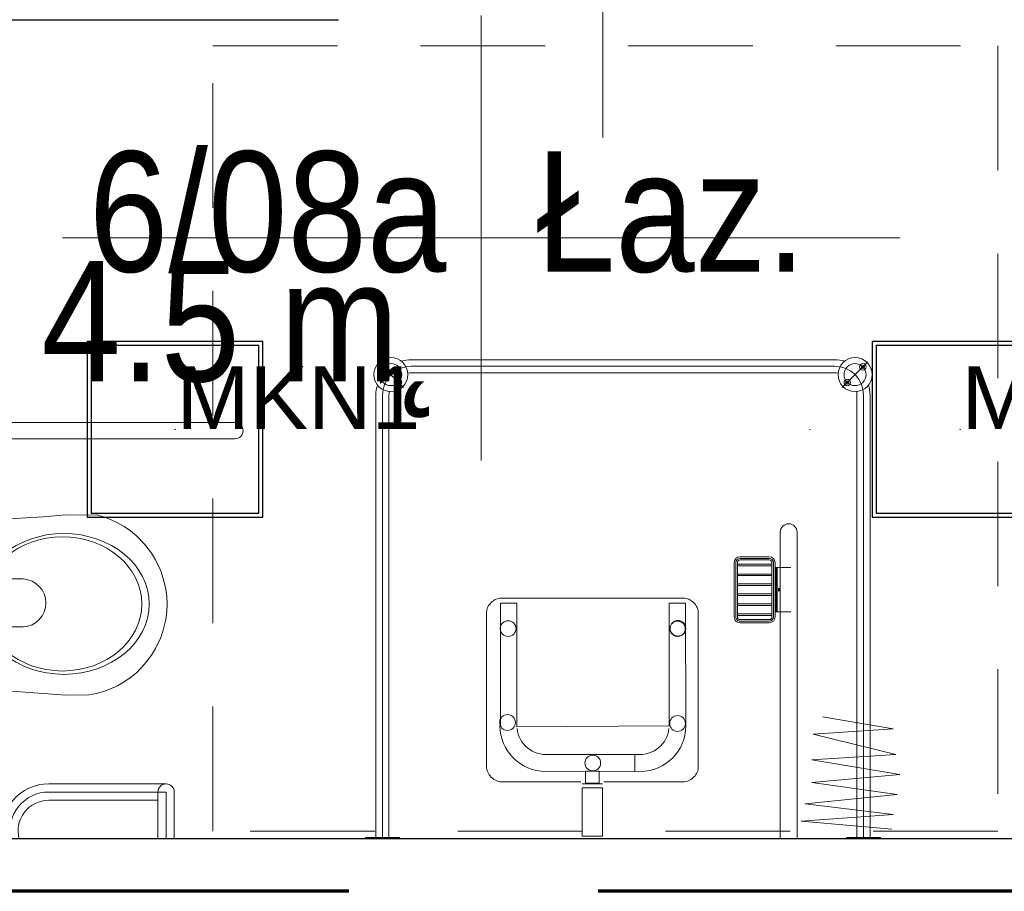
# Model space of a CAD drawing. Header units: centimetres. Extents: x -1631 to 21770, y -8842 to 3590.
# Tile 122 of 142: x 601 to 789, y 1006 to 1172. Entities that reach past the tile are written whole.
import ezdxf

# ---------------------------------------------------------------- set-up
doc = ezdxf.new("R2010")
doc.units = ezdxf.units.CM
doc.linetypes.add('Długa kreska', pattern=[142.875, 95.25, -47.625])
doc.linetypes.add('Ponad', pattern=[39.688, 23.813, -15.875])
for name, color, linetype, lineweight in [('A-ANNO-NOTE', 131, 'Continuous', 9), ('A-AREA-IDEN', 2, 'Continuous', 13), ('A-DETL', 90, 'Continuous', 9), ('A-FLOR-OVHD', 1, 'Ponad', 9), ('A-WALL', 113, 'Continuous', 13), ('P-SANR-FIXT', 6, 'Continuous', 9)]:
    doc.layers.add(name, color=color, linetype=linetype, lineweight=lineweight)
doc.layers.add('E_oprawy', color=12, linetype='Continuous')
doc.styles.add('Arial_11', font='arial.ttf', dxfattribs={"width": 0.85, "height": 23})

# ---------------------------------------------------------------- blocks, each defined once
blk = doc.blocks.new('miska ustępowa dla N_35_5x54 wisząca koło narożna - Type 1-V7-6_piętro IV __13_80 m_ - stan projektowany')
at = {"layer": 'P-SANR-FIXT'}
for p, q in [((-1.4, -3.75), (-4.56, -48.31)), ((29.22, -48.31), (26.4, -3.75)), ((44.09, -84.95), (44.09, -3.75)), ((47.21, -84.95), (47.21, -3.75)), ((3.32, -30.06), (6.14, -30.06)), ((4.69, -28.65), (4.69, -31.45)), ((18.43, -30.06), (21.25, -30.06)), ((19.8, -28.65), (19.8, -31.45)), ((8.17, -39.35), (8.17, -44.47)), ((16.4, -38.08), (9.09, -38.08)), ((17.32, -44.47), (17.32, -39.35)), ((-4.56, -48.31), (-4.88, -52.64)), ((29.58, -52.64), (29.22, -48.31)), ((-24.94, -49.38), (-24.94, -70.25)), ((-23.38, -49.38), (-23.38, -71.81)), ((-21.82, -49.38), (-21.82, -71.81)), ((-4.88, -52.64), (-4.82, -57.07)), ((29.53, -57.07), (29.58, -52.64)), ((-4.82, -57.07), (-4.57, -58.43)), ((29.57, -58.43), (29.53, -57.07)), ((-4.57, -58.43), (-4.19, -59.84)), ((-4.19, -59.84), (-3.69, -61.21)), ((28.69, -61.21), (29.19, -59.84)), ((29.19, -59.84), (29.57, -58.43)), ((-3.69, -61.21), (-3.07, -62.53)), ((28.07, -62.53), (28.69, -61.21)), ((-3.07, -62.53), (-2.34, -63.8)), ((-2.34, -63.8), (-1.51, -65.01)), ((26.51, -65.01), (27.34, -63.8)), ((27.34, -63.8), (28.07, -62.53)), ((-1.51, -65.01), (-0.58, -66.14)), ((25.58, -66.14), (26.51, -65.01)), ((-0.58, -66.14), (1.02, -67.71)), ((1.02, -67.71), (2.75, -69.02)), ((22.25, -69.02), (23.98, -67.71)), ((23.98, -67.71), (25.58, -66.14)), ((2.75, -69.02), (4.01, -69.78)), ((20.99, -69.78), (22.25, -69.02)), ((-32.35, -70.25), (-23.38, -70.25)), ((4.01, -69.78), (6.13, -70.8)), ((6.13, -70.8), (7.56, -71.26)), ((7.56, -71.26), (9.56, -71.73)), ((15.44, -71.73), (17.44, -71.26)), ((17.44, -71.26), (18.87, -70.8)), ((18.87, -70.8), (20.99, -69.78)), ((-23.38, -71.81), (-32.35, -71.81)), ((-23.38, -73.37), (-32.35, -73.37)), ((9.56, -71.73), (11.02, -71.92)), ((11.02, -71.92), (12.5, -72)), ((12.5, -72), (13.98, -71.92)), ((13.98, -71.92), (15.44, -71.73))]:
    blk.add_line(p, q, dxfattribs=at)
for centre in [(4.69, -30.06), (19.8, -30.06)]:
    blk.add_circle(centre, 0.825, dxfattribs=at)
for centre, radius, start, end in [((9.34, -39.23), 1.17, 102.2339, 185.8899), ((16.15, -39.23), 1.17, 354.1101, 77.7661), ((-30.79, -49.38), 8.97, 0, 99.9996), ((-30.79, -49.38), 7.41, 0, 102.1327), ((-30.79, -49.38), 5.85, 0, 105.4382), ((12.74, -44.25), 4.58, 182.8022, 357.1978), ((-23.38, -71.81), 1.56, 0, 90), ((-23.38, -71.81), 1.56, 270, 0), ((45.65, -84.95), 1.56, 180, 360)]:
    blk.add_arc(centre, radius, start, end, dxfattribs=at)
for centre, major_axis, ratio in [((12.55, -52.26), (0, 16.33), 0.823529), ((12.55, -52.01), (0, 15.16), 0.845174)]:
    blk.add_ellipse(centre, major_axis=major_axis, ratio=ratio, dxfattribs=at)
blk = doc.blocks.new('brodzik natryskowy dla N - Type 1-2359079-6_piętro IV __13_80 m_ - stan projektowany')
at = {"layer": 'P-SANR-FIXT'}
for p, q in [((-42.55, -7.8), (-42.55, -7.5)), ((-39.3, -7.5), (-39.3, -92.3)), ((-36.05, -7.5), (-36.05, -7.8)), ((49.36, -7.8), (49.36, -7.5)), ((52.61, -7.5), (52.61, -92.5)), ((55.86, -7.5), (55.86, -7.8)), ((-44.73, -9.36), (-27.37, -10.89)), ((-36.05, -7.8), (-42.55, -7.8)), ((-40.55, -7.8), (-40.55, -92.3)), ((-38.05, -7.8), (-38.05, -92.3)), ((-26.61, -7.7), (-26.61, -66.1)), ((-23.41, -66.1), (-23.41, -7.7)), ((14.45, -8.02), (10.54, -8.02)), ((10.54, -8.02), (10.54, -17.29)), ((14.45, -8.02), (14.45, -17.29)), ((55.86, -7.8), (49.36, -7.8)), ((51.36, -7.8), (51.36, -92.3)), ((53.86, -7.8), (53.86, -92.3)), ((-27.37, -10.89), (-44.99, -12.17)), ((-44.99, -12.17), (-28.14, -14.21)), ((-28.14, -14.21), (-45.75, -16)), ((-45.75, -16), (-29.41, -18.3)), ((-29.41, -18.3), (-46.26, -19.83)), ((-6.17, -18.77), (-6.41, -18.93)), ((-5.92, -18.64), (-6.17, -18.77)), ((-5.66, -18.53), (-5.92, -18.64)), ((-5.39, -18.45), (-5.66, -18.53)), ((-5.12, -18.4), (-5.39, -18.45)), ((-4.84, -18.38), (-5.12, -18.4)), ((10.32, -18.38), (-4.84, -18.38)), ((10.54, -17.29), (14.45, -17.29)), ((14.44, -18.04), (10.55, -18.01)), ((13.8, -18.17), (11.19, -18.17)), ((11.19, -18.17), (11.19, -20.44)), ((13.8, -20.44), (13.8, -18.17)), ((30.14, -18.38), (14.73, -18.38)), ((30.36, -18.45), (30.1, -18.4)), ((30.62, -18.53), (30.14, -18.38)), ((30.87, -18.64), (30.62, -18.53)), ((31.12, -18.78), (30.87, -18.64)), ((31.36, -18.94), (31.12, -18.78)), ((-46.26, -19.83), (-29.41, -22.64)), ((-7.62, -20.51), (-7.7, -20.78)), ((-7.51, -20.25), (-7.62, -20.51)), ((-7.38, -20), (-7.51, -20.25)), ((-7.23, -19.75), (-7.38, -20)), ((-7.05, -19.52), (-7.23, -19.75)), ((-6.85, -19.31), (-7.05, -19.52)), ((-6.64, -19.11), (-6.85, -19.31)), ((-6.41, -18.93), (-6.64, -19.11)), ((0.75, -20.79), (1.58, -20.57)), ((1.58, -20.57), (2.44, -20.44)), ((2.44, -20.44), (4.41, -20.39)), ((22.33, -20.44), (3.78, -20.39)), ((4.41, -20.39), (4.41, -23.62)), ((11.19, -20.44), (13.8, -20.44)), ((23.2, -20.57), (22.33, -20.44)), ((24.03, -20.79), (23.2, -20.57)), ((31.59, -19.12), (31.36, -18.94)), ((31.81, -19.32), (31.59, -19.12)), ((32.01, -19.54), (31.81, -19.32)), ((32.19, -19.77), (32.01, -19.54)), ((32.35, -20.02), (32.19, -19.77)), ((32.49, -20.27), (32.35, -20.02)), ((32.6, -20.54), (32.49, -20.27)), ((32.68, -20.81), (32.6, -20.54)), ((-7.7, -20.78), (-7.74, -21.05)), ((-7.74, -21.05), (-7.74, -50.59)), ((-2.82, -22.95), (-2.2, -22.39)), ((-2.2, -22.39), (-1.53, -21.88)), ((-1.53, -21.88), (-0.81, -21.45)), ((-0.81, -21.45), (-0.05, -21.08)), ((-0.05, -21.08), (0.75, -20.79)), ((24.83, -21.08), (24.03, -20.79)), ((25.59, -21.45), (24.83, -21.08)), ((26.31, -21.88), (25.59, -21.45)), ((26.98, -22.39), (26.31, -21.88)), ((27.59, -22.95), (26.98, -22.39)), ((32.74, -21.08), (32.68, -20.81)), ((32.74, -21.36), (32.74, -21.08)), ((32.74, -50.88), (32.74, -21.36)), ((-29.41, -22.64), (-45.5, -23.66)), ((-45.5, -23.66), (-29.67, -27.5)), ((-4.32, -24.95), (-3.88, -24.24)), ((-3.88, -24.24), (-3.38, -23.57)), ((-3.38, -23.57), (-2.82, -22.95)), ((0.76, -24.29), (0.31, -24.56)), ((1.25, -24.05), (0.76, -24.29)), ((1.76, -23.86), (1.25, -24.05)), ((2.29, -23.73), (1.76, -23.86)), ((2.84, -23.64), (2.29, -23.73)), ((3.4, -23.61), (2.84, -23.64)), ((4.41, -23.62), (3.4, -23.61)), ((3.78, -23.62), (21.37, -23.62)), ((21.37, -23.62), (21.94, -23.64)), ((21.94, -23.64), (22.49, -23.73)), ((22.49, -23.73), (23.02, -23.86)), ((23.02, -23.86), (23.53, -24.05)), ((23.53, -24.05), (24.01, -24.29)), ((24.01, -24.29), (24.47, -24.56)), ((28.16, -23.57), (27.59, -22.95)), ((28.66, -24.24), (28.16, -23.57)), ((29.09, -24.95), (28.66, -24.24)), ((-4.98, -26.51), (-4.68, -25.72)), ((-4.68, -25.72), (-4.32, -24.95)), ((-1.19, -26.06), (-1.47, -26.52)), ((-0.87, -25.64), (-1.19, -26.06)), ((-0.51, -25.24), (-0.87, -25.64)), ((-0.12, -24.88), (-0.51, -25.24)), ((0.31, -24.56), (-0.12, -24.88)), ((24.47, -24.56), (24.89, -24.88)), ((24.89, -24.88), (25.29, -25.24)), ((25.29, -25.24), (25.65, -25.64)), ((25.65, -25.64), (25.96, -26.06)), ((25.96, -26.06), (26.24, -26.52)), ((29.46, -25.72), (29.09, -24.95)), ((29.75, -26.51), (29.46, -25.72)), ((-29.67, -27.5), (-44.99, -28.52)), ((-5.37, -29.1), (-5.32, -28.21)), ((-5.32, -28.21), (-5.19, -27.35)), ((-5.19, -27.35), (-4.98, -26.51)), ((-2.03, -28.05), (-2.11, -28.6)), ((-1.89, -27.51), (-2.03, -28.05)), ((-1.71, -27.01), (-1.89, -27.51)), ((-1.47, -26.52), (-1.71, -27.01)), ((26.24, -26.52), (26.48, -27.01)), ((26.48, -27.01), (26.66, -27.51)), ((26.66, -27.51), (26.8, -28.05)), ((26.8, -28.05), (26.88, -28.6)), ((29.97, -27.35), (29.75, -26.51)), ((30.1, -28.21), (29.97, -27.35)), ((30.15, -29.1), (30.1, -28.21)), ((-44.99, -28.52), (-31.46, -30.82)), ((-5.29, -52.53), (-5.37, -29.1)), ((26.92, -28.93), (-2.15, -29.13)), ((-2.15, -29.13), (-2.15, -52.53)), ((26.92, -52.53), (26.92, -28.93)), ((30.07, -29.13), (30.07, -52.53)), ((-5.07, -46.95), (-5.13, -47.08)), ((-4.99, -46.83), (-5.07, -46.95)), ((-4.91, -46.71), (-4.99, -46.83)), ((-4.81, -46.61), (-4.91, -46.71)), ((-4.71, -46.52), (-4.81, -46.61)), ((-4.6, -46.43), (-4.71, -46.52)), ((-4.48, -46.36), (-4.6, -46.43)), ((-4.35, -46.3), (-4.48, -46.36)), ((-4.21, -46.25), (-4.35, -46.3)), ((-4.07, -46.21), (-4.21, -46.25)), ((-3.93, -46.19), (-4.07, -46.21)), ((-3.78, -46.18), (-3.93, -46.19)), ((-3.48, -46.21), (-3.63, -46.19)), ((-3.34, -46.25), (-3.48, -46.21)), ((-3.21, -46.3), (-3.34, -46.25)), ((-3.08, -46.36), (-3.21, -46.3)), ((-2.96, -46.43), (-3.08, -46.36)), ((-2.85, -46.52), (-2.96, -46.43)), ((-2.74, -46.61), (-2.85, -46.52)), ((-2.65, -46.71), (-2.74, -46.61)), ((-2.56, -46.83), (-2.65, -46.71)), ((-2.49, -46.95), (-2.56, -46.83)), ((-2.43, -47.08), (-2.49, -46.95)), ((-21.31, -48.8), (-15.71, -48.8)), ((-5.23, -47.5), (-5.24, -47.65)), ((-5.24, -47.65), (-5.23, -47.79)), ((-5.21, -47.35), (-5.23, -47.5)), ((-5.23, -47.79), (-5.21, -47.94)), ((-5.18, -47.21), (-5.21, -47.35)), ((-5.21, -47.94), (-5.18, -48.08)), ((-5.13, -47.08), (-5.18, -47.21)), ((-5.18, -48.08), (-5.13, -48.21)), ((-5.13, -48.21), (-5.07, -48.34)), ((-5.07, -48.34), (-4.99, -48.46)), ((-4.99, -48.46), (-4.91, -48.58)), ((-4.91, -48.58), (-4.81, -48.68)), ((-4.81, -48.68), (-4.71, -48.77)), ((-4.71, -48.77), (-4.6, -48.86)), ((-4.6, -48.86), (-4.48, -48.93)), ((-3.08, -48.93), (-2.96, -48.86)), ((-2.96, -48.86), (-2.85, -48.77)), ((-2.85, -48.77), (-2.74, -48.68)), ((-2.74, -48.68), (-2.65, -48.58)), ((-2.65, -48.58), (-2.56, -48.46)), ((-2.56, -48.46), (-2.49, -48.34)), ((-2.49, -48.34), (-2.43, -48.21)), ((-2.38, -47.21), (-2.43, -47.08)), ((-2.43, -48.21), (-2.38, -48.08)), ((-2.34, -47.35), (-2.38, -47.21)), ((-2.38, -48.08), (-2.34, -47.94)), ((-2.32, -47.5), (-2.34, -47.35)), ((-2.34, -47.94), (-2.32, -47.79)), ((-2.31, -47.65), (-2.32, -47.5)), ((-2.32, -47.79), (-2.31, -47.65)), ((-22.41, -60.3), (-22.41, -49.9)), ((-22.11, -60.3), (-22.11, -49.9)), ((-21.81, -60.3), (-21.81, -49.9)), ((-21.81, -50.2), (-15.21, -50.2)), ((-21.81, -50.5), (-15.21, -50.5)), ((-21.31, -49.1), (-15.71, -49.1)), ((-21.31, -49.4), (-15.71, -49.4)), ((-15.21, -49.9), (-15.21, -60.3)), ((-14.91, -49.9), (-14.91, -60.3)), ((-14.61, -49.9), (-14.61, -60.3)), ((-7.74, -50.59), (-7.74, -50.87)), ((-4.48, -48.93), (-4.35, -48.99)), ((-4.35, -48.99), (-4.21, -49.04)), ((-4.21, -49.04), (-4.07, -49.08)), ((-4.07, -49.08), (-3.93, -49.1)), ((-3.93, -49.1), (-3.78, -49.11)), ((-3.78, -49.11), (-3.63, -49.1)), ((-3.63, -49.1), (-3.48, -49.08)), ((-3.48, -49.08), (-3.34, -49.04)), ((-3.34, -49.04), (-3.21, -48.99)), ((-3.21, -48.99), (-3.08, -48.93)), ((-22.41, -50.85), (-25.41, -50.85)), ((-22.81, -59.35), (-22.81, -50.85)), ((-22.61, -59.35), (-22.61, -50.85)), ((-21.81, -52.1), (-15.21, -52.1)), ((-21.81, -52.4), (-15.21, -52.4)), ((-7.74, -50.87), (-7.7, -51.14)), ((-7.7, -51.14), (-7.62, -51.41)), ((-7.62, -51.41), (-7.52, -51.68)), ((-7.52, -51.68), (-7.4, -51.93)), ((-7.4, -51.93), (-7.25, -52.17)), ((-7.25, -52.17), (-7.07, -52.4)), ((-7.07, -52.4), (-6.88, -52.61)), ((-6.88, -52.61), (-6.67, -52.81)), ((-2.15, -52.53), (-5.29, -52.53)), ((26.92, -52.53), (30.07, -52.53)), ((31.64, -52.84), (31.85, -52.64)), ((31.85, -52.64), (32.05, -52.43)), ((32.05, -52.43), (32.22, -52.21)), ((32.22, -52.21), (32.38, -51.96)), ((32.38, -51.96), (32.51, -51.71)), ((32.51, -51.71), (32.61, -51.44)), ((32.61, -51.44), (32.69, -51.17)), ((32.69, -51.17), (32.74, -50.88)), ((-21.81, -54), (-15.21, -54)), ((-21.81, -54.3), (-15.21, -54.3)), ((-6.67, -52.81), (-6.44, -52.99)), ((-6.44, -52.99), (-6.2, -53.14)), ((-6.2, -53.14), (-5.95, -53.27)), ((-5.95, -53.27), (-5.69, -53.38)), ((-5.69, -53.38), (-5.41, -53.46)), ((-5.41, -53.46), (-5.13, -53.51)), ((-5.13, -53.51), (29.82, -53.51)), ((29.82, -53.51), (30.1, -53.51)), ((30.1, -53.51), (30.38, -53.46)), ((30.38, -53.46), (30.65, -53.39)), ((30.65, -53.39), (30.92, -53.28)), ((30.92, -53.28), (31.17, -53.16)), ((31.17, -53.16), (31.41, -53.01)), ((31.41, -53.01), (31.64, -52.84)), ((-21.81, -55.9), (-15.21, -55.9)), ((-21.81, -56.2), (-15.21, -56.2)), ((-21.81, -57.8), (-15.21, -57.8)), ((-21.81, -58.1), (-15.21, -58.1)), ((-22.41, -59.35), (-25.41, -59.35)), ((-21.81, -59.7), (-15.21, -59.7)), ((-21.81, -60), (-15.21, -60)), ((-15.71, -60.8), (-21.31, -60.8)), ((-15.71, -61.1), (-21.31, -61.1)), ((-15.71, -61.4), (-21.31, -61.4)), ((-35.25, -93.75), (-40.13, -98.63)), ((48.56, -93.75), (53.43, -98.63)), ((47.11, -96.55), (-33.8, -96.55)), ((-33.8, -97.8), (47.11, -97.8)), ((47.11, -99.05), (-33.8, -99.05))]:
    blk.add_line(p, q, dxfattribs=at)
for centre, radius in [((12.42, -22), 1.5), ((-3.77, -29.55), 1.5), ((28.71, -29.74), 1.5), ((-3.85, -47.74), 1.5), ((28.59, -47.68), 1.5), ((-37.69, -96.19), 3.25), ((51, -96.19), 3.25), ((-37.69, -96.19), 2.1), ((-36.21, -94.7), 0.62), ((-36.21, -94.7), 0.32), ((49.51, -94.7), 0.62), ((51, -96.19), 2.1), ((49.51, -94.7), 0.32), ((-39.18, -97.67), 0.62), ((-39.18, -97.67), 0.32), ((52.48, -97.67), 0.62), ((52.48, -97.67), 0.32)]:
    blk.add_circle(centre, radius, dxfattribs=at)
for centre, radius, start, end in [((-21.31, -49.9), 1.1, 90, 180), ((-15.71, -49.9), 1.1, 360, 90), ((-21.31, -49.9), 0.8, 90, 180), ((-21.31, -49.9), 0.5, 90, 180), ((-15.71, -49.9), 0.8, 360, 90), ((-15.71, -49.9), 0.5, 360, 90), ((-21.31, -60.3), 1.1, 180, 270), ((-21.31, -60.3), 0.8, 180, 270), ((-21.31, -60.3), 0.5, 180, 270), ((-15.71, -60.3), 0.5, 270, 360), ((-15.71, -60.3), 0.8, 270, 360), ((-15.71, -60.3), 1.1, 270, 360), ((-25.01, -66.1), 1.6, 180, 360), ((-33.8, -92.3), 6.75, 180, 196.4965), ((-33.8, -92.3), 5.5, 180, 270), ((-33.8, -92.3), 4.25, 180, 188.8511), ((47.11, -92.3), 5.5, 270, 360), ((47.11, -92.3), 4.25, 351.1489, 360), ((47.11, -92.3), 6.75, 343.5035, 360), ((-33.8, -92.3), 4.25, 261.1489, 270), ((47.11, -92.3), 4.25, 270, 278.8511), ((-33.8, -92.3), 6.75, 253.5035, 270), ((47.11, -92.3), 6.75, 270, 286.4965)]:
    blk.add_arc(centre, radius, start, end, dxfattribs=at)
blk.add_ellipse((-23.14, -55.1), major_axis=(0, 0.325), ratio=0.224951, dxfattribs=at)
blk = doc.blocks.new('METKA_POMIESZCZENIA2 - Rozbudowana krótka - bez ramki-2403173-6_piętro IV __13_80 m_ - stan projektowany')
at = {"layer": 'A-AREA-IDEN'}
for p, q in [((0, 0.425), (0, 0)), ((0.0976, 0), (-0.8, 0)), ((-0.8, 0), (0.8, 0)), ((0, 0), (0, -0.425))]:
    blk.add_line(p, q, dxfattribs=at)
blk = doc.blocks.new('MKN1')
at = {"layer": 'E_oprawy', "linetype": 'ByBlock'}
for points in [[(9572.75, 390.73), (9572.75, 357.13), (9606.35, 357.13), (9606.35, 390.73)], [(9573.55, 389.92), (9573.55, 357.92), (9605.55, 357.92), (9605.55, 389.92)]]:
    blk.add_lwpolyline(points, close=True, dxfattribs=at)
for centre in [(9589.55, 373.92), (9710.84, 373.92)]:
    blk.add_circle(centre, 0.01, dxfattribs=at)
at = {"layer": 'E_oprawy', "color": 4, "linetype": 'ByBlock', "insert": (9589.85, 385.97), "char_height": 0.2, "width": 42.2965, "attachment_point": 1}
blk.add_mtext('{\\fArial|b0|i0|c0|p0;\\H60x;MKN1}', dxfattribs=at)

msp = doc.modelspace()

# ---------------------------------------------------------------- linework, layer by layer
at = {"layer": 'A-ANNO-NOTE', "lineweight": 13}
msp.add_line((712.38, 1149.83), (712.38, 1239.83), dxfattribs=at)
msp.add_line((712.38, 1149.83), (712.38, 1239.83), dxfattribs=at)
at = {"layer": 'A-DETL', "linetype": 'Długa kreska', "lineweight": 70}
msp.add_line((1235.38, 1005.83), (294.38, 1005.83), dxfattribs=at)
at = {"layer": 'A-FLOR-OVHD'}
for p, q in [((637.87, 1167.33), (787.87, 1167.33)), ((637.87, 1017.33), (637.87, 1167.33)), ((787.87, 1167.33), (787.87, 1017.33)), ((787.87, 1017.33), (637.87, 1017.33))]:
    msp.add_line(p, q, dxfattribs=at)
at = {"layer": 'A-WALL', "color": 7, "lineweight": 25}
for p, q in [((560.88, 1172.33), (661.88, 1172.33)), ((850.38, 1015.83), (560.88, 1015.83))]:
    msp.add_line(p, q, dxfattribs=at)

# ---------------------------------------------------------------- block references
at = {"layer": 'A-AREA-IDEN', "xscale": 99.99999999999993, "yscale": 99.99999999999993, "zscale": 99.99999999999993}
msp.add_blockref('METKA_POMIESZCZENIA2 - Rozbudowana krótka - bez ramki-2403173-6_piętro IV __13_80 m_ - stan projektowany', (689.15, 1130.63), dxfattribs=at)
at = {"layer": 'E_oprawy', "linetype": 'ByBlock'}
for p in [(-8958.92, 720.15), (-8808.92, 720.15)]:
    msp.add_blockref('MKN1', p, dxfattribs=at)
at = {"layer": 'P-SANR-FIXT'}
for name, p, rotation in [('brodzik natryskowy dla N - Type 1-2359079-6_piętro IV __13_80 m_ - stan projektowany', (722.88, 1008.33), 180), ('miska ustępowa dla N_35_5x54 wisząca koło narożna - Type 1-V7-6_piętro IV __13_80 m_ - stan projektowany', (557.13, 1048.17), 90.00000000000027)]:
    msp.add_blockref(name, p, dxfattribs=dict(at, rotation=rotation))

# ---------------------------------------------------------------- texts
at = {"layer": 'A-AREA-IDEN', "char_height": 23, "line_spacing_factor": 0.936439, "style": 'Arial_11'}
for s, insert, width, attachment_point in [('\\pt84.99995,169.9999,255.00008,340.00003,424.99998,509.99993,595.00011,680.00006,765.00001,849.99996,934.99991,1020.00009,1105.00004,1189.99999,1274.99994,1359.99989,1445.00007,1530.00002,1614.99997,1699.99992,1785.0001,1870.00005,1955,2039.99995,2124.9999,2210.00008,2295.00003,2379.99998,2464.99993,2550.00011,2635.00006,2720.00001;Łaz.', (699.58, 1123.85), 51.765, 7), ('\\pxqr,t3.69565,7.3913,11.08696,14.78261,18.47826,22.17391,25.86957,29.56522,33.26087,36.95652,40.65217,44.34783,48.04348,51.73913,55.43478,59.13043,62.82609,66.52174,70.21739,73.91304,77.6087,81.30435,85,88.69565,92.3913,96.08696,99.78261,103.47826,107.17391,110.86957,114.56522,118.26087;{6/08a}', (682.5, 1123.85), 68, 9), ('\\pt84.99995,169.9999,255.00008,340.00003,424.99998,509.99993,595.00011,680.00006,765.00001,849.99996,934.99991,1020.00009,1105.00004,1189.99999,1274.99994,1359.99989,1445.00007,1530.00002,1614.99997,1699.99992,1785.0001,1870.00005,1955,2039.99995,2124.9999,2210.00008,2295.00003,2379.99998,2464.99993,2550.00011,2635.00006,2720.00001;4.5 m˛', (682.5, 1126.24), 76.5, 3)]:
    msp.add_mtext(s, dxfattribs=dict(at, insert=insert, width=width, attachment_point=attachment_point))

doc.saveas('drawing.dxf')
